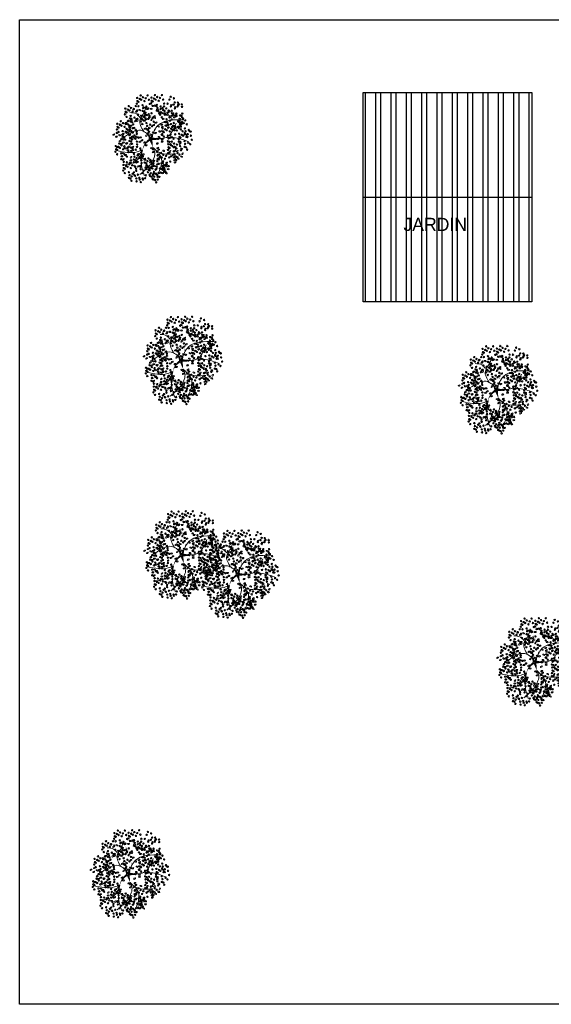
# Model space of a CAD drawing. Header units: millimetres. Extents: x 2239 to 2564, y 432 to 505.
# Tile 14 of 23: x 2406 to 2435, y 452 to 505. Entities that reach past the tile are written whole.
import ezdxf

# ---------------------------------------------------------------- set-up
doc = ezdxf.new("R2010")
doc.units = ezdxf.units.MM
doc.linetypes.add('ACAD_ISO04W100', pattern=[30, 24, -3, 0, -3])
doc.layers.add('01 - Vegetación', color=3, linetype='Continuous', lineweight=0)
doc.layers.add('Cotas', color=1, linetype='Continuous')
doc.layers.add('PAREDE', color=6, linetype='Continuous')

# ---------------------------------------------------------------- blocks, each defined once
blk = doc.blocks.new('17')
at = {"layer": '01 - Vegetación'}
for points in [[(4495.84, 1680.23, 1.33, 0.0221, 0.199177), (4489.97, 1684.48, 0.0221, 0.0221, 1.224983)], [(4496.02, 1680.23, 1.33, 0.0221, 0.286986), (4500.47, 1683.82, 0.0221, 0.0221, -1.494927)], [(4497.07, 1679.43, 0.133, 0.0221, 0.381476), (4512.91, 1682.47, 0.0221, 0.0221, -1.841687)], [(4496.02, 1679.76, 1.77, 0.0221, 0), (4491.39, 1678.53, 0.0221, 0.0221, 0)], [(4496.02, 1679.66, 1.77, 0.0221, 0), (4500.28, 1678.15, 0.0221, 0.0221, 0)], [(4496.4, 1679.85, 1.77, 0.0221, 0.074947), (4496.4, 1672.95, 0.0221, 0.0221, 0.762797)]]:
    blk.add_lwpolyline(points, format="xyseb", dxfattribs=at)
for points in [[(4490, 1684.47), (4488.83, 1687.51), (4489.5, 1699.09)], [(4487.73, 1684.98), (4483.44, 1688.25), (4481.42, 1694.81)], [(4497.83, 1680.19), (4501.11, 1685.48), (4497.33, 1694.81)], [(4508.5, 1685.98), (4510.45, 1688), (4511.21, 1691.78)], [(4490, 1684.47), (4482.94, 1685.23), (4475.36, 1683.47)], [(4491.39, 1678.53), (4489.02, 1677.58), (4485.46, 1677.92), (4475.87, 1685.99)], [(4500.47, 1683.82), (4506.92, 1685.99), (4511.46, 1683.47), (4515.25, 1682.46)], [(4488.74, 1675.4), (4484.7, 1673.64), (4475.11, 1676.16)], [(4491.39, 1678.53), (4489, 1675.9), (4487.73, 1665.57)], [(4496.57, 1678.43), (4497.07, 1670.86), (4505.15, 1665.32)], [(4497.07, 1679.43), (4503.89, 1675.65), (4507.17, 1660.78)], [(4497.07, 1670.11), (4496.82, 1665.57), (4494.55, 1658.01)]]:
    blk.add_spline(points, degree=3, dxfattribs=at)
blk = doc.blocks.new('16')
at = {"layer": '01 - Vegetación'}
h = blk.add_hatch(color=40, dxfattribs=at)
h.set_gradient(color1=(255, 191, 0), color2=(223, 255, 127), rotation=180, centered=1, tint=1, name='INVSPHERICAL')
edge = h.paths.add_edge_path()
edge.add_ellipse((4538.847, 1678.642), major_axis=(-0.0033, 0.0777), ratio=0.578492, start_angle=0, end_angle=360, ccw=False)
edge = h.paths.add_edge_path()
edge.add_ellipse((4538.961, 1678.487), major_axis=(-0.0349, 0.0695), ratio=0.578492, start_angle=0, end_angle=360, ccw=False)
edge = h.paths.add_edge_path()
edge.add_ellipse((4538.69, 1678.926), major_axis=(-0.0594, 0.0503), ratio=0.578492, start_angle=0, end_angle=360, ccw=False)
edge = h.paths.add_edge_path()
edge.add_ellipse((4538.676, 1678.266), major_axis=(-0.0033, 0.0777), ratio=0.578492, start_angle=0, end_angle=360, ccw=False)
edge = h.paths.add_edge_path()
edge.add_ellipse((4541.23, 1679.281), major_axis=(0.0274, 0.0728), ratio=0.578492, start_angle=0, end_angle=360, ccw=False)
edge = h.paths.add_edge_path()
edge.add_ellipse((4540.829, 1679.36), major_axis=(-0.0349, 0.0695), ratio=0.578492, start_angle=0, end_angle=360, ccw=False)
edge = h.paths.add_edge_path()
edge.add_ellipse((4541.174, 1679.607), major_axis=(-0.0349, 0.0695), ratio=0.578492, start_angle=0, end_angle=360, ccw=False)
edge = h.paths.add_edge_path()
edge.add_ellipse((4541.072, 1679.421), major_axis=(0.0274, 0.0728), ratio=0.578492, start_angle=0, end_angle=360, ccw=False)
edge = h.paths.add_edge_path()
edge.add_ellipse((4540.113, 1679.632), major_axis=(-0.0349, 0.0695), ratio=0.578492, start_angle=0, end_angle=360, ccw=False)
edge = h.paths.add_edge_path()
edge.add_ellipse((4540.279, 1679.843), major_axis=(-0.0349, 0.0695), ratio=0.578492, start_angle=0, end_angle=360, ccw=False)
edge = h.paths.add_edge_path()
edge.add_ellipse((4540.165, 1679.999), major_axis=(-0.0033, 0.0777), ratio=0.578492, start_angle=0, end_angle=360, ccw=False)
edge = h.paths.add_edge_path()
edge.add_ellipse((4540.499, 1679.956), major_axis=(-0.0033, 0.0777), ratio=0.578492, start_angle=0, end_angle=360, ccw=False)
edge = h.paths.add_edge_path()
edge.add_ellipse((4540.629, 1679.513), major_axis=(-0.0594, 0.0503), ratio=0.578492, start_angle=0, end_angle=360, ccw=False)
edge = h.paths.add_edge_path()
edge.add_ellipse((4540.551, 1680.278), major_axis=(0.0274, 0.0728), ratio=0.578492, start_angle=0, end_angle=360, ccw=False)
edge = h.paths.add_edge_path()
edge.add_ellipse((4539.201, 1679.744), major_axis=(-0.0033, 0.0777), ratio=0.578492, start_angle=0, end_angle=360, ccw=False)
edge = h.paths.add_edge_path()
edge.add_ellipse((4539.14, 1679.893), major_axis=(0.0274, 0.0728), ratio=0.578492, start_angle=0, end_angle=360, ccw=False)
edge = h.paths.add_edge_path()
edge.add_ellipse((4539.208, 1680.126), major_axis=(-0.0033, 0.0777), ratio=0.578492, start_angle=0, end_angle=360, ccw=False)
edge = h.paths.add_edge_path()
edge.add_ellipse((4538.979, 1680.681), major_axis=(-0.0594, 0.0503), ratio=0.578492, start_angle=0, end_angle=360, ccw=False)
edge = h.paths.add_edge_path()
edge.add_ellipse((4538.577, 1680.728), major_axis=(-0.0033, 0.0777), ratio=0.578492, start_angle=0, end_angle=360, ccw=False)
edge = h.paths.add_edge_path()
edge.add_ellipse((4538.926, 1680.033), major_axis=(0.0274, 0.0728), ratio=0.578492, start_angle=0, end_angle=360, ccw=False)
edge = h.paths.add_edge_path()
edge.add_ellipse((4538.95, 1679.842), major_axis=(0.0274, 0.0728), ratio=0.578492, start_angle=0, end_angle=360, ccw=False)
edge = h.paths.add_edge_path()
edge.add_ellipse((4538.621, 1680.191), major_axis=(-0.0349, 0.0695), ratio=0.578492, start_angle=0, end_angle=360, ccw=False)
edge = h.paths.add_edge_path()
edge.add_ellipse((4538.328, 1680.411), major_axis=(0.0274, 0.0728), ratio=0.578492, start_angle=0, end_angle=360, ccw=False)
edge = h.paths.add_edge_path()
edge.add_ellipse((4538.283, 1680.138), major_axis=(-0.0594, 0.0503), ratio=0.578492, start_angle=0, end_angle=360, ccw=False)
edge = h.paths.add_edge_path()
edge.add_ellipse((4538.32, 1679.993), major_axis=(-0.0594, 0.0503), ratio=0.578492, start_angle=0, end_angle=360, ccw=False)
edge = h.paths.add_edge_path()
edge.add_ellipse((4538.755, 1680.687), major_axis=(-0.0033, 0.0777), ratio=0.578492, start_angle=0, end_angle=360, ccw=False)
edge = h.paths.add_edge_path()
edge.add_ellipse((4538.834, 1681.261), major_axis=(-0.0349, 0.0695), ratio=0.578492, start_angle=0, end_angle=360, ccw=False)
edge = h.paths.add_edge_path()
edge.add_ellipse((4539.054, 1681.374), major_axis=(-0.0033, 0.0777), ratio=0.578492, start_angle=0, end_angle=360, ccw=False)
edge = h.paths.add_edge_path()
edge.add_ellipse((4539.147, 1681.076), major_axis=(-0.0594, 0.0503), ratio=0.578492, start_angle=0, end_angle=360, ccw=False)
edge = h.paths.add_edge_path()
edge.add_ellipse((4539.52, 1680.541), major_axis=(-0.0033, 0.0777), ratio=0.578492, start_angle=0, end_angle=360, ccw=False)
edge = h.paths.add_edge_path()
edge.add_ellipse((4539.459, 1680.689), major_axis=(0.0274, 0.0728), ratio=0.578492, start_angle=0, end_angle=360, ccw=False)
edge = h.paths.add_edge_path()
edge.add_ellipse((4539.527, 1680.923), major_axis=(-0.0033, 0.0777), ratio=0.578492, start_angle=0, end_angle=360, ccw=False)
edge = h.paths.add_edge_path()
edge.add_ellipse((4539.265, 1681.244), major_axis=(0.0274, 0.0728), ratio=0.578492, start_angle=0, end_angle=360, ccw=False)
edge = h.paths.add_edge_path()
edge.add_ellipse((4539.188, 1677.478), major_axis=(-0.0594, 0.0503), ratio=0.578492, start_angle=0, end_angle=360, ccw=False)
edge = h.paths.add_edge_path()
edge.add_ellipse((4539.473, 1678.19), major_axis=(0.0274, 0.0728), ratio=0.578492, start_angle=0, end_angle=360, ccw=False)
edge = h.paths.add_edge_path()
edge.add_ellipse((4540.696, 1678.325), major_axis=(0.0274, 0.0728), ratio=0.578492, start_angle=0, end_angle=360, ccw=False)
edge = h.paths.add_edge_path()
edge.add_ellipse((4540.33, 1678.305), major_axis=(-0.0033, 0.0777), ratio=0.578492, start_angle=0, end_angle=360, ccw=False)
edge = h.paths.add_edge_path()
edge.add_ellipse((4540.174, 1678.307), major_axis=(-0.0033, 0.0777), ratio=0.578492, start_angle=0, end_angle=360, ccw=False)
edge = h.paths.add_edge_path()
edge.add_ellipse((4540.488, 1677.717), major_axis=(-0.0594, 0.0503), ratio=0.578492, start_angle=0, end_angle=360, ccw=False)
edge = h.paths.add_edge_path()
edge.add_ellipse((4540.676, 1677.675), major_axis=(-0.0594, 0.0503), ratio=0.578492, start_angle=0, end_angle=360, ccw=False)
edge = h.paths.add_edge_path()
edge.add_ellipse((4539.469, 1677.341), major_axis=(-0.0033, 0.0777), ratio=0.578492, start_angle=0, end_angle=360, ccw=False)
edge = h.paths.add_edge_path()
edge.add_ellipse((4539.773, 1677.406), major_axis=(-0.0594, 0.0503), ratio=0.578492, start_angle=0, end_angle=360, ccw=False)
edge = h.paths.add_edge_path()
edge.add_ellipse((4539.631, 1677.23), major_axis=(-0.0349, 0.0695), ratio=0.578492, start_angle=0, end_angle=360, ccw=False)
edge = h.paths.add_edge_path()
edge.add_ellipse((4539.445, 1677.695), major_axis=(-0.0594, 0.0503), ratio=0.578492, start_angle=0, end_angle=360, ccw=False)
edge = h.paths.add_edge_path()
edge.add_ellipse((4542.676, 1679.136), major_axis=(-0.0033, 0.0777), ratio=0.578492, start_angle=0, end_angle=360, ccw=False)
edge = h.paths.add_edge_path()
edge.add_ellipse((4542.661, 1679.428), major_axis=(-0.0033, 0.0777), ratio=0.578492, start_angle=0, end_angle=360, ccw=False)
edge = h.paths.add_edge_path()
edge.add_ellipse((4542.742, 1679.554), major_axis=(-0.0033, 0.0777), ratio=0.578492, start_angle=0, end_angle=360, ccw=False)
edge = h.paths.add_edge_path()
edge.add_ellipse((4542.776, 1679.728), major_axis=(-0.0349, 0.0695), ratio=0.578492, start_angle=0, end_angle=360, ccw=False)
edge = h.paths.add_edge_path()
edge.add_ellipse((4542.477, 1679.745), major_axis=(0.0274, 0.0728), ratio=0.578492, start_angle=0, end_angle=360, ccw=False)
edge = h.paths.add_edge_path()
edge.add_ellipse((4542.578, 1680.02), major_axis=(0.0274, 0.0728), ratio=0.578492, start_angle=0, end_angle=360, ccw=False)
edge = h.paths.add_edge_path()
edge.add_ellipse((4542.466, 1680.268), major_axis=(-0.0349, 0.0695), ratio=0.578492, start_angle=0, end_angle=360, ccw=False)
edge = h.paths.add_edge_path()
edge.add_ellipse((4542.632, 1680.479), major_axis=(-0.0349, 0.0695), ratio=0.578492, start_angle=0, end_angle=360, ccw=False)
edge = h.paths.add_edge_path()
edge.add_ellipse((4542.359, 1679.577), major_axis=(-0.0594, 0.0503), ratio=0.578492, start_angle=0, end_angle=360, ccw=False)
edge = h.paths.add_edge_path()
edge.add_ellipse((4542.171, 1679.619), major_axis=(-0.0594, 0.0503), ratio=0.578492, start_angle=0, end_angle=360, ccw=False)
edge = h.paths.add_edge_path()
edge.add_ellipse((4542.246, 1679.328), major_axis=(-0.0594, 0.0503), ratio=0.578492, start_angle=0, end_angle=360, ccw=False)
edge = h.paths.add_edge_path()
edge.add_ellipse((4542.369, 1678.498), major_axis=(0.0274, 0.0728), ratio=0.578492, start_angle=0, end_angle=360, ccw=False)
edge = h.paths.add_edge_path()
edge.add_ellipse((4542.902, 1678.749), major_axis=(-0.0349, 0.0695), ratio=0.578492, start_angle=0, end_angle=360, ccw=False)
edge = h.paths.add_edge_path()
edge.add_ellipse((4542.925, 1678.897), major_axis=(-0.0349, 0.0695), ratio=0.578492, start_angle=0, end_angle=360, ccw=False)
edge = h.paths.add_edge_path()
edge.add_ellipse((4542.628, 1678.671), major_axis=(-0.0033, 0.0777), ratio=0.578492, start_angle=0, end_angle=360, ccw=False)
edge = h.paths.add_edge_path()
edge.add_ellipse((4542.11, 1678.896), major_axis=(-0.0349, 0.0695), ratio=0.578492, start_angle=0, end_angle=360, ccw=False)
edge = h.paths.add_edge_path()
edge.add_ellipse((4542.34, 1678.18), major_axis=(-0.0349, 0.0695), ratio=0.578492, start_angle=0, end_angle=360, ccw=False)
edge = h.paths.add_edge_path()
edge.add_ellipse((4538.137, 1679.191), major_axis=(-0.0349, 0.0695), ratio=0.578492, start_angle=0, end_angle=360, ccw=False)
edge = h.paths.add_edge_path()
edge.add_ellipse((4538.099, 1678.758), major_axis=(-0.0594, 0.0503), ratio=0.578492, start_angle=0, end_angle=360, ccw=False)
edge = h.paths.add_edge_path()
edge.add_ellipse((4537.796, 1678.552), major_axis=(0.0274, 0.0728), ratio=0.578492, start_angle=0, end_angle=360, ccw=False)
edge = h.paths.add_edge_path()
edge.add_ellipse((4537.776, 1678.277), major_axis=(-0.0033, 0.0777), ratio=0.578492, start_angle=0, end_angle=360, ccw=False)
edge = h.paths.add_edge_path()
edge.add_ellipse((4539.181, 1678.6), major_axis=(-0.0033, 0.0777), ratio=0.578492, start_angle=0, end_angle=360, ccw=False)
edge = h.paths.add_edge_path()
edge.add_ellipse((4538.502, 1678.968), major_axis=(-0.0594, 0.0503), ratio=0.578492, start_angle=0, end_angle=360, ccw=False)
edge = h.paths.add_edge_path()
edge.add_ellipse((4538.615, 1679.216), major_axis=(-0.0594, 0.0503), ratio=0.578492, start_angle=0, end_angle=360, ccw=False)
edge = h.paths.add_edge_path()
edge.add_ellipse((4538.188, 1679.557), major_axis=(-0.0033, 0.0777), ratio=0.578492, start_angle=0, end_angle=360, ccw=False)
edge = h.paths.add_edge_path()
edge.add_ellipse((4538.203, 1679.265), major_axis=(-0.0033, 0.0777), ratio=0.578492, start_angle=0, end_angle=360, ccw=False)
edge = h.paths.add_edge_path()
edge.add_ellipse((4538.285, 1679.391), major_axis=(-0.0033, 0.0777), ratio=0.578492, start_angle=0, end_angle=360, ccw=False)
edge = h.paths.add_edge_path()
edge.add_ellipse((4538.856, 1679.647), major_axis=(-0.0349, 0.0695), ratio=0.578492, start_angle=0, end_angle=360, ccw=False)
edge = h.paths.add_edge_path()
edge.add_ellipse((4538.272, 1678.751), major_axis=(0.0274, 0.0728), ratio=0.578492, start_angle=0, end_angle=360, ccw=False)
edge = h.paths.add_edge_path()
edge.add_ellipse((4540.863, 1678.985), major_axis=(0.0274, 0.0728), ratio=0.578492, start_angle=0, end_angle=360, ccw=False)
edge = h.paths.add_edge_path()
edge.add_ellipse((4540.823, 1678.811), major_axis=(-0.0349, 0.0695), ratio=0.578492, start_angle=0, end_angle=360, ccw=False)
edge = h.paths.add_edge_path()
edge.add_ellipse((4541.446, 1678.949), major_axis=(-0.0349, 0.0695), ratio=0.578492, start_angle=0, end_angle=360, ccw=False)
edge = h.paths.add_edge_path()
edge.add_ellipse((4540.434, 1680.393), major_axis=(-0.0033, 0.0777), ratio=0.578492, start_angle=0, end_angle=360, ccw=False)
edge = h.paths.add_edge_path()
edge.add_ellipse((4540.419, 1680.685), major_axis=(-0.0033, 0.0777), ratio=0.578492, start_angle=0, end_angle=360, ccw=False)
edge = h.paths.add_edge_path()
edge.add_ellipse((4539.773, 1680.547), major_axis=(-0.0349, 0.0695), ratio=0.578492, start_angle=0, end_angle=360, ccw=False)
edge = h.paths.add_edge_path()
edge.add_ellipse((4539.782, 1680.87), major_axis=(-0.0349, 0.0695), ratio=0.578492, start_angle=0, end_angle=360, ccw=False)
edge = h.paths.add_edge_path()
edge.add_ellipse((4539.668, 1681.126), major_axis=(0.0274, 0.0728), ratio=0.578492, start_angle=0, end_angle=360, ccw=False)
edge = h.paths.add_edge_path()
edge.add_ellipse((4540.336, 1681.276), major_axis=(0.0274, 0.0728), ratio=0.578492, start_angle=0, end_angle=360, ccw=False)
edge = h.paths.add_edge_path()
edge.add_ellipse((4540.381, 1681.413), major_axis=(-0.0349, 0.0695), ratio=0.578492, start_angle=0, end_angle=360, ccw=False)
edge = h.paths.add_edge_path()
edge.add_ellipse((4540.225, 1681.525), major_axis=(-0.0349, 0.0695), ratio=0.578492, start_angle=0, end_angle=360, ccw=False)
edge = h.paths.add_edge_path()
edge.add_ellipse((4540.009, 1681.424), major_axis=(-0.0033, 0.0777), ratio=0.578492, start_angle=0, end_angle=360, ccw=False)
edge = h.paths.add_edge_path()
edge.add_ellipse((4540.106, 1681.258), major_axis=(-0.0033, 0.0777), ratio=0.578492, start_angle=0, end_angle=360, ccw=False)
edge = h.paths.add_edge_path()
edge.add_ellipse((4540.036, 1680.989), major_axis=(-0.0594, 0.0503), ratio=0.578492, start_angle=0, end_angle=360, ccw=False)
edge = h.paths.add_edge_path()
edge.add_ellipse((4539.967, 1680.73), major_axis=(-0.0594, 0.0503), ratio=0.578492, start_angle=0, end_angle=360, ccw=False)
edge = h.paths.add_edge_path()
edge.add_ellipse((4541.92, 1680.217), major_axis=(-0.0033, 0.0777), ratio=0.578492, start_angle=0, end_angle=360, ccw=False)
edge = h.paths.add_edge_path()
edge.add_ellipse((4541.222, 1680.466), major_axis=(-0.0349, 0.0695), ratio=0.578492, start_angle=0, end_angle=360, ccw=False)
edge = h.paths.add_edge_path()
edge.add_ellipse((4541.387, 1680.676), major_axis=(-0.0349, 0.0695), ratio=0.578492, start_angle=0, end_angle=360, ccw=False)
edge = h.paths.add_edge_path()
edge.add_ellipse((4541.251, 1680.784), major_axis=(0.0274, 0.0728), ratio=0.578492, start_angle=0, end_angle=360, ccw=False)
edge = h.paths.add_edge_path()
edge.add_ellipse((4541.818, 1680.659), major_axis=(0.0274, 0.0728), ratio=0.578492, start_angle=0, end_angle=360, ccw=False)
edge = h.paths.add_edge_path()
edge.add_ellipse((4541.942, 1680.743), major_axis=(0.0274, 0.0728), ratio=0.578492, start_angle=0, end_angle=360, ccw=False)
edge = h.paths.add_edge_path()
edge.add_ellipse((4541.762, 1680.886), major_axis=(-0.0349, 0.0695), ratio=0.578492, start_angle=0, end_angle=360, ccw=False)
edge = h.paths.add_edge_path()
edge.add_ellipse((4541.592, 1681.082), major_axis=(-0.0033, 0.0777), ratio=0.578492, start_angle=0, end_angle=360, ccw=False)
edge = h.paths.add_edge_path()
edge.add_ellipse((4541.511, 1680.956), major_axis=(-0.0033, 0.0777), ratio=0.578492, start_angle=0, end_angle=360, ccw=False)
edge = h.paths.add_edge_path()
edge.add_ellipse((4541.775, 1680.201), major_axis=(-0.0594, 0.0503), ratio=0.578492, start_angle=0, end_angle=360, ccw=False)
edge = h.paths.add_edge_path()
edge.add_ellipse((4541.737, 1680.346), major_axis=(-0.0594, 0.0503), ratio=0.578492, start_angle=0, end_angle=360, ccw=False)
edge = h.paths.add_edge_path()
edge.add_ellipse((4541.843, 1679.118), major_axis=(-0.0594, 0.0503), ratio=0.578492, start_angle=0, end_angle=360, ccw=False)
edge = h.paths.add_edge_path()
edge.add_ellipse((4541.881, 1679.551), major_axis=(-0.0349, 0.0695), ratio=0.578492, start_angle=0, end_angle=360, ccw=False)
edge = h.paths.add_edge_path()
edge.add_ellipse((4542.015, 1679.29), major_axis=(-0.0349, 0.0695), ratio=0.578492, start_angle=0, end_angle=360, ccw=False)
edge = h.paths.add_edge_path()
edge.add_ellipse((4541.91, 1679.869), major_axis=(0.0274, 0.0728), ratio=0.578492, start_angle=0, end_angle=360, ccw=False)
edge = h.paths.add_edge_path()
edge.add_ellipse((4541.769, 1679.666), major_axis=(-0.0033, 0.0777), ratio=0.578492, start_angle=0, end_angle=360, ccw=False)
edge = h.paths.add_edge_path()
edge.add_ellipse((4539.676, 1679.115), major_axis=(-0.0033, 0.0777), ratio=0.578492, start_angle=0, end_angle=360, ccw=False)
edge = h.paths.add_edge_path()
edge.add_ellipse((4539.594, 1678.989), major_axis=(-0.0033, 0.0777), ratio=0.578492, start_angle=0, end_angle=360, ccw=False)
edge = h.paths.add_edge_path()
edge.add_ellipse((4539.898, 1679.531), major_axis=(-0.0033, 0.0777), ratio=0.578492, start_angle=0, end_angle=360, ccw=False)
edge = h.paths.add_edge_path()
edge.add_ellipse((4539.697, 1678.641), major_axis=(-0.0349, 0.0695), ratio=0.578492, start_angle=0, end_angle=360, ccw=False)
edge = h.paths.add_edge_path()
edge.add_ellipse((4539.398, 1678.691), major_axis=(-0.0349, 0.0695), ratio=0.578492, start_angle=0, end_angle=360, ccw=False)
edge = h.paths.add_edge_path()
edge.add_ellipse((4539.555, 1678.579), major_axis=(-0.0349, 0.0695), ratio=0.578492, start_angle=0, end_angle=360, ccw=False)
edge = h.paths.add_edge_path()
edge.add_ellipse((4540.714, 1679.167), major_axis=(0.0274, 0.0728), ratio=0.578492, start_angle=0, end_angle=360, ccw=False)
edge = h.paths.add_edge_path()
edge.add_ellipse((4540.549, 1681.79), major_axis=(-0.0349, 0.0695), ratio=0.578492, start_angle=0, end_angle=360, ccw=False)
edge = h.paths.add_edge_path()
edge.add_ellipse((4540.715, 1682.001), major_axis=(-0.0349, 0.0695), ratio=0.578492, start_angle=0, end_angle=360, ccw=False)
edge = h.paths.add_edge_path()
edge.add_ellipse((4540.848, 1681.741), major_axis=(-0.0349, 0.0695), ratio=0.578492, start_angle=0, end_angle=360, ccw=False)
edge = h.paths.add_edge_path()
edge.add_ellipse((4540.661, 1681.542), major_axis=(0.0274, 0.0728), ratio=0.578492, start_angle=0, end_angle=360, ccw=False)
edge = h.paths.add_edge_path()
edge.add_ellipse((4540.684, 1681.351), major_axis=(0.0274, 0.0728), ratio=0.578492, start_angle=0, end_angle=360, ccw=False)
edge = h.paths.add_edge_path()
edge.add_ellipse((4540.56, 1681.267), major_axis=(0.0274, 0.0728), ratio=0.578492, start_angle=0, end_angle=360, ccw=False)
edge = h.paths.add_edge_path()
edge.add_ellipse((4540.528, 1678.539), major_axis=(0.0274, 0.0728), ratio=0.578492, start_angle=0, end_angle=360, ccw=False)
edge = h.paths.add_edge_path()
edge.add_ellipse((4540.38, 1678.647), major_axis=(0.0274, 0.0728), ratio=0.578492, start_angle=0, end_angle=360, ccw=False)
edge = h.paths.add_edge_path()
edge.add_ellipse((4540.034, 1678.678), major_axis=(-0.0349, 0.0695), ratio=0.578492, start_angle=0, end_angle=360, ccw=False)
edge = h.paths.add_edge_path()
edge.add_ellipse((4540.944, 1678.493), major_axis=(0.0274, 0.0728), ratio=0.578492, start_angle=0, end_angle=360, ccw=False)
edge = h.paths.add_edge_path()
edge.add_ellipse((4541.625, 1678.77), major_axis=(-0.0349, 0.0695), ratio=0.578492, start_angle=0, end_angle=360, ccw=False)
edge = h.paths.add_edge_path()
edge.add_ellipse((4541.994, 1678.887), major_axis=(0.0274, 0.0728), ratio=0.578492, start_angle=0, end_angle=360, ccw=False)
edge = h.paths.add_edge_path()
edge.add_ellipse((4541.336, 1678.598), major_axis=(0.0274, 0.0728), ratio=0.578492, start_angle=0, end_angle=360, ccw=False)
edge = h.paths.add_edge_path()
edge.add_ellipse((4539.381, 1678.993), major_axis=(-0.0349, 0.0695), ratio=0.578492, start_angle=0, end_angle=360, ccw=False)
edge = h.paths.add_edge_path()
edge.add_ellipse((4540.938, 1681.079), major_axis=(-0.0033, 0.0777), ratio=0.578492, start_angle=0, end_angle=360, ccw=False)
edge = h.paths.add_edge_path()
edge.add_ellipse((4540.699, 1680.759), major_axis=(-0.0594, 0.0503), ratio=0.578492, start_angle=0, end_angle=360, ccw=False)
edge = h.paths.add_edge_path()
edge.add_ellipse((4540.908, 1680.857), major_axis=(-0.0349, 0.0695), ratio=0.578492, start_angle=0, end_angle=360, ccw=False)
edge = h.paths.add_edge_path()
edge.add_ellipse((4540.863, 1680.561), major_axis=(-0.0349, 0.0695), ratio=0.578492, start_angle=0, end_angle=360, ccw=False)
edge = h.paths.add_edge_path()
edge.add_ellipse((4540.564, 1680.61), major_axis=(-0.0349, 0.0695), ratio=0.578492, start_angle=0, end_angle=360, ccw=False)
edge = h.paths.add_edge_path()
edge.add_ellipse((4539.771, 1681.729), major_axis=(-0.0349, 0.0695), ratio=0.578492, start_angle=0, end_angle=360, ccw=False)
edge = h.paths.add_edge_path()
edge.add_ellipse((4540.968, 1678.302), major_axis=(0.0274, 0.0728), ratio=0.578492, start_angle=0, end_angle=360, ccw=False)
edge = h.paths.add_edge_path()
edge.add_ellipse((4541.908, 1678.227), major_axis=(-0.0033, 0.0777), ratio=0.578492, start_angle=0, end_angle=360, ccw=False)
edge = h.paths.add_edge_path()
edge.add_ellipse((4541.283, 1678.297), major_axis=(-0.0349, 0.0695), ratio=0.578492, start_angle=0, end_angle=360, ccw=False)
edge = h.paths.add_edge_path()
edge.add_ellipse((4541.463, 1678.333), major_axis=(-0.0349, 0.0695), ratio=0.578492, start_angle=0, end_angle=360, ccw=False)
edge = h.paths.add_edge_path()
edge.add_ellipse((4538.021, 1678.159), major_axis=(0.0274, 0.0728), ratio=0.578492, start_angle=0, end_angle=360, ccw=False)
edge = h.paths.add_edge_path()
edge.add_ellipse((4537.772, 1677.992), major_axis=(0.0274, 0.0728), ratio=0.578492, start_angle=0, end_angle=360, ccw=False)
edge = h.paths.add_edge_path()
edge.add_ellipse((4538.082, 1677.841), major_axis=(-0.0033, 0.0777), ratio=0.578492, start_angle=0, end_angle=360, ccw=False)
edge = h.paths.add_edge_path()
edge.add_ellipse((4538.572, 1677.966), major_axis=(-0.0349, 0.0695), ratio=0.578492, start_angle=0, end_angle=360, ccw=False)
edge = h.paths.add_edge_path()
edge.add_ellipse((4538.311, 1677.99), major_axis=(0.0274, 0.0728), ratio=0.578492, start_angle=0, end_angle=360, ccw=False)
edge = h.paths.add_edge_path()
edge.add_ellipse((4538.394, 1678.174), major_axis=(0.0274, 0.0728), ratio=0.578492, start_angle=0, end_angle=360, ccw=False)
edge = h.paths.add_edge_path()
edge.add_ellipse((4538.776, 1677.355), major_axis=(-0.0349, 0.0695), ratio=0.578492, start_angle=0, end_angle=360, ccw=False)
edge = h.paths.add_edge_path()
edge.add_ellipse((4538.597, 1677.319), major_axis=(-0.0349, 0.0695), ratio=0.578492, start_angle=0, end_angle=360, ccw=False)
edge = h.paths.add_edge_path()
edge.add_ellipse((4539.063, 1677.621), major_axis=(-0.0349, 0.0695), ratio=0.578492, start_angle=0, end_angle=360, ccw=False)
edge = h.paths.add_edge_path()
edge.add_ellipse((4539.033, 1676.828), major_axis=(0.0274, 0.0728), ratio=0.578492, start_angle=0, end_angle=360, ccw=False)
edge = h.paths.add_edge_path()
edge.add_ellipse((4539.009, 1677.162), major_axis=(0.0274, 0.0728), ratio=0.578492, start_angle=0, end_angle=360, ccw=False)
edge = h.paths.add_edge_path()
edge.add_ellipse((4538.885, 1677.078), major_axis=(0.0274, 0.0728), ratio=0.578492, start_angle=0, end_angle=360, ccw=False)
edge = h.paths.add_edge_path()
edge.add_ellipse((4539.054, 1677.298), major_axis=(-0.0349, 0.0695), ratio=0.578492, start_angle=0, end_angle=360, ccw=False)
edge = h.paths.add_edge_path()
edge.add_ellipse((4542.221, 1677.913), major_axis=(-0.0033, 0.0777), ratio=0.578492, start_angle=0, end_angle=360, ccw=False)
edge = h.paths.add_edge_path()
edge.add_ellipse((4542.451, 1677.771), major_axis=(-0.0349, 0.0695), ratio=0.578492, start_angle=0, end_angle=360, ccw=False)
edge = h.paths.add_edge_path()
edge.add_ellipse((4541.18, 1677.355), major_axis=(-0.0349, 0.0695), ratio=0.578492, start_angle=0, end_angle=360, ccw=False)
edge = h.paths.add_edge_path()
edge.add_ellipse((4541.671, 1678.102), major_axis=(-0.0033, 0.0777), ratio=0.578492, start_angle=0, end_angle=360, ccw=False)
edge = h.paths.add_edge_path()
edge.add_ellipse((4541.411, 1678.017), major_axis=(-0.0033, 0.0777), ratio=0.578492, start_angle=0, end_angle=360, ccw=False)
edge = h.paths.add_edge_path()
edge.add_ellipse((4542.075, 1677.637), major_axis=(-0.0594, 0.0503), ratio=0.578492, start_angle=0, end_angle=360, ccw=False)
edge = h.paths.add_edge_path()
edge.add_ellipse((4541.252, 1677.826), major_axis=(-0.0349, 0.0695), ratio=0.578492, start_angle=0, end_angle=360, ccw=False)
edge = h.paths.add_edge_path()
edge.add_ellipse((4541.596, 1676.853), major_axis=(-0.0033, 0.0777), ratio=0.578492, start_angle=0, end_angle=360, ccw=False)
edge = h.paths.add_edge_path()
edge.add_ellipse((4541.655, 1677.018), major_axis=(-0.0033, 0.0777), ratio=0.578492, start_angle=0, end_angle=360, ccw=False)
edge = h.paths.add_edge_path()
edge.add_ellipse((4542.033, 1677.371), major_axis=(-0.0349, 0.0695), ratio=0.578492, start_angle=0, end_angle=360, ccw=False)
edge = h.paths.add_edge_path()
edge.add_ellipse((4542.19, 1677.259), major_axis=(-0.0349, 0.0695), ratio=0.578492, start_angle=0, end_angle=360, ccw=False)
edge = h.paths.add_edge_path()
edge.add_ellipse((4542.168, 1676.931), major_axis=(0.0274, 0.0728), ratio=0.578492, start_angle=0, end_angle=360, ccw=False)
edge = h.paths.add_edge_path()
edge.add_ellipse((4542.176, 1677.433), major_axis=(-0.0349, 0.0695), ratio=0.578492, start_angle=0, end_angle=360, ccw=False)
edge = h.paths.add_edge_path()
edge.add_ellipse((4541.313, 1677.094), major_axis=(-0.0349, 0.0695), ratio=0.578492, start_angle=0, end_angle=360, ccw=False)
edge = h.paths.add_edge_path()
edge.add_ellipse((4541.359, 1677.391), major_axis=(-0.0349, 0.0695), ratio=0.578492, start_angle=0, end_angle=360, ccw=False)
edge = h.paths.add_edge_path()
edge.add_ellipse((4540.019, 1676.943), major_axis=(-0.0349, 0.0695), ratio=0.578492, start_angle=0, end_angle=360, ccw=False)
edge = h.paths.add_edge_path()
edge.add_ellipse((4539.641, 1676.826), major_axis=(0.0274, 0.0728), ratio=0.578492, start_angle=0, end_angle=360, ccw=False)
edge = h.paths.add_edge_path()
edge.add_ellipse((4539.262, 1676.754), major_axis=(-0.0594, 0.0503), ratio=0.578492, start_angle=0, end_angle=360, ccw=False)
edge = h.paths.add_edge_path()
edge.add_ellipse((4539.45, 1677.146), major_axis=(-0.0594, 0.0503), ratio=0.578492, start_angle=0, end_angle=360, ccw=False)
at = {"layer": '01 - Vegetación', "extrusion": (0, 0, -1)}
for centre, major_axis in [((4539.771, 1681.729), (-0.0349, 0.0695)), ((4540.225, 1681.525), (-0.0349, 0.0695)), ((4540.549, 1681.79), (-0.0349, 0.0695)), ((4540.715, 1682.001), (-0.0349, 0.0695)), ((4540.848, 1681.741), (-0.0349, 0.0695)), ((4538.834, 1681.261), (-0.0349, 0.0695)), ((4539.054, 1681.374), (-0.0033, 0.0777)), ((4539.527, 1680.923), (-0.0033, 0.0777)), ((4539.782, 1680.87), (-0.0349, 0.0695)), ((4540.009, 1681.424), (-0.0033, 0.0777)), ((4540.106, 1681.258), (-0.0033, 0.0777)), ((4540.381, 1681.413), (-0.0349, 0.0695)), ((4540.908, 1680.857), (-0.0349, 0.0695)), ((4540.938, 1681.079), (-0.0033, 0.0777)), ((4541.511, 1680.956), (-0.0033, 0.0777)), ((4541.592, 1681.082), (-0.0033, 0.0777)), ((4541.762, 1680.886), (-0.0349, 0.0695)), ((4538.577, 1680.728), (-0.0033, 0.0777)), ((4538.621, 1680.191), (-0.0349, 0.0695)), ((4538.755, 1680.687), (-0.0033, 0.0777)), ((4539.208, 1680.126), (-0.0033, 0.0777)), ((4539.52, 1680.541), (-0.0033, 0.0777)), ((4539.773, 1680.547), (-0.0349, 0.0695)), ((4540.165, 1679.999), (-0.0033, 0.0777)), ((4540.419, 1680.685), (-0.0033, 0.0777)), ((4540.434, 1680.393), (-0.0033, 0.0777)), ((4540.564, 1680.61), (-0.0349, 0.0695)), ((4540.863, 1680.561), (-0.0349, 0.0695)), ((4541.222, 1680.466), (-0.0349, 0.0695)), ((4541.387, 1680.676), (-0.0349, 0.0695)), ((4541.92, 1680.217), (-0.0033, 0.0777)), ((4542.466, 1680.268), (-0.0349, 0.0695)), ((4542.632, 1680.479), (-0.0349, 0.0695)), ((4538.188, 1679.557), (-0.0033, 0.0777)), ((4538.203, 1679.265), (-0.0033, 0.0777)), ((4538.285, 1679.391), (-0.0033, 0.0777)), ((4538.856, 1679.647), (-0.0349, 0.0695)), ((4539.201, 1679.744), (-0.0033, 0.0777)), ((4539.898, 1679.531), (-0.0033, 0.0777)), ((4540.113, 1679.632), (-0.0349, 0.0695)), ((4540.279, 1679.843), (-0.0349, 0.0695)), ((4540.499, 1679.956), (-0.0033, 0.0777)), ((4540.829, 1679.36), (-0.0349, 0.0695)), ((4541.174, 1679.607), (-0.0349, 0.0695)), ((4541.769, 1679.666), (-0.0033, 0.0777)), ((4541.881, 1679.551), (-0.0349, 0.0695)), ((4542.015, 1679.29), (-0.0349, 0.0695)), ((4542.661, 1679.428), (-0.0033, 0.0777)), ((4542.742, 1679.554), (-0.0033, 0.0777)), ((4542.776, 1679.728), (-0.0349, 0.0695)), ((4538.137, 1679.191), (-0.0349, 0.0695)), ((4538.847, 1678.642), (-0.0033, 0.0777)), ((4539.181, 1678.6), (-0.0033, 0.0777)), ((4539.381, 1678.993), (-0.0349, 0.0695)), ((4539.398, 1678.691), (-0.0349, 0.0695)), ((4539.555, 1678.579), (-0.0349, 0.0695)), ((4539.594, 1678.989), (-0.0033, 0.0777)), ((4539.676, 1679.115), (-0.0033, 0.0777)), ((4539.697, 1678.641), (-0.0349, 0.0695)), ((4540.034, 1678.678), (-0.0349, 0.0695)), ((4540.823, 1678.811), (-0.0349, 0.0695)), ((4541.446, 1678.949), (-0.0349, 0.0695)), ((4541.625, 1678.77), (-0.0349, 0.0695)), ((4542.11, 1678.896), (-0.0349, 0.0695)), ((4542.628, 1678.671), (-0.0033, 0.0777)), ((4542.676, 1679.136), (-0.0033, 0.0777)), ((4542.902, 1678.749), (-0.0349, 0.0695)), ((4542.925, 1678.897), (-0.0349, 0.0695)), ((4537.776, 1678.277), (-0.0033, 0.0777)), ((4538.082, 1677.841), (-0.0033, 0.0777)), ((4538.572, 1677.966), (-0.0349, 0.0695)), ((4538.676, 1678.266), (-0.0033, 0.0777)), ((4538.961, 1678.487), (-0.0349, 0.0695)), ((4540.174, 1678.307), (-0.0033, 0.0777)), ((4540.33, 1678.305), (-0.0033, 0.0777)), ((4541.252, 1677.826), (-0.0349, 0.0695)), ((4541.283, 1678.297), (-0.0349, 0.0695)), ((4541.411, 1678.017), (-0.0033, 0.0777)), ((4541.463, 1678.333), (-0.0349, 0.0695)), ((4541.671, 1678.102), (-0.0033, 0.0777)), ((4541.908, 1678.227), (-0.0033, 0.0777)), ((4542.221, 1677.913), (-0.0033, 0.0777)), ((4542.34, 1678.18), (-0.0349, 0.0695)), ((4542.451, 1677.771), (-0.0349, 0.0695)), ((4538.597, 1677.319), (-0.0349, 0.0695)), ((4538.776, 1677.355), (-0.0349, 0.0695)), ((4539.054, 1677.298), (-0.0349, 0.0695)), ((4539.063, 1677.621), (-0.0349, 0.0695)), ((4539.469, 1677.341), (-0.0033, 0.0777)), ((4539.631, 1677.23), (-0.0349, 0.0695)), ((4541.18, 1677.355), (-0.0349, 0.0695)), ((4541.313, 1677.094), (-0.0349, 0.0695)), ((4541.359, 1677.391), (-0.0349, 0.0695)), ((4541.655, 1677.018), (-0.0033, 0.0777)), ((4542.033, 1677.371), (-0.0349, 0.0695)), ((4542.176, 1677.433), (-0.0349, 0.0695)), ((4542.19, 1677.259), (-0.0349, 0.0695)), ((4540.019, 1676.943), (-0.0349, 0.0695)), ((4541.596, 1676.853), (-0.0033, 0.0777))]:
    blk.add_ellipse(centre, major_axis=major_axis, ratio=0.578492, start_param=3.141593, end_param=9.424778, dxfattribs=at)
for centre, major_axis in [((4540.661, 1681.542), (0.0274, 0.0728)), ((4539.147, 1681.076), (-0.0594, 0.0503)), ((4539.265, 1681.244), (0.0274, 0.0728)), ((4539.668, 1681.126), (0.0274, 0.0728)), ((4540.036, 1680.989), (-0.0594, 0.0503)), ((4540.336, 1681.276), (0.0274, 0.0728)), ((4540.56, 1681.267), (0.0274, 0.0728)), ((4540.699, 1680.759), (-0.0594, 0.0503)), ((4540.684, 1681.351), (0.0274, 0.0728)), ((4541.251, 1680.784), (0.0274, 0.0728)), ((4541.942, 1680.743), (0.0274, 0.0728)), ((4538.283, 1680.138), (-0.0594, 0.0503)), ((4538.328, 1680.411), (0.0274, 0.0728)), ((4538.926, 1680.033), (0.0274, 0.0728)), ((4538.979, 1680.681), (-0.0594, 0.0503)), ((4539.459, 1680.689), (0.0274, 0.0728)), ((4539.967, 1680.73), (-0.0594, 0.0503)), ((4540.551, 1680.278), (0.0274, 0.0728)), ((4541.737, 1680.346), (-0.0594, 0.0503)), ((4541.775, 1680.201), (-0.0594, 0.0503)), ((4541.818, 1680.659), (0.0274, 0.0728)), ((4542.578, 1680.02), (0.0274, 0.0728)), ((4538.32, 1679.993), (-0.0594, 0.0503)), ((4538.95, 1679.842), (0.0274, 0.0728)), ((4539.14, 1679.893), (0.0274, 0.0728)), ((4540.629, 1679.513), (-0.0594, 0.0503)), ((4541.072, 1679.421), (0.0274, 0.0728)), ((4541.23, 1679.281), (0.0274, 0.0728)), ((4541.91, 1679.869), (0.0274, 0.0728)), ((4542.171, 1679.619), (-0.0594, 0.0503)), ((4542.246, 1679.328), (-0.0594, 0.0503)), ((4542.359, 1679.577), (-0.0594, 0.0503)), ((4542.477, 1679.745), (0.0274, 0.0728)), ((4537.796, 1678.552), (0.0274, 0.0728)), ((4538.099, 1678.758), (-0.0594, 0.0503)), ((4538.272, 1678.751), (0.0274, 0.0728)), ((4538.502, 1678.968), (-0.0594, 0.0503)), ((4538.615, 1679.216), (-0.0594, 0.0503)), ((4538.69, 1678.926), (-0.0594, 0.0503)), ((4540.38, 1678.647), (0.0274, 0.0728)), ((4540.528, 1678.539), (0.0274, 0.0728)), ((4540.714, 1679.167), (0.0274, 0.0728)), ((4540.863, 1678.985), (0.0274, 0.0728)), ((4540.944, 1678.493), (0.0274, 0.0728)), ((4541.336, 1678.598), (0.0274, 0.0728)), ((4541.843, 1679.118), (-0.0594, 0.0503)), ((4541.994, 1678.887), (0.0274, 0.0728)), ((4542.369, 1678.498), (0.0274, 0.0728)), ((4537.772, 1677.992), (0.0274, 0.0728)), ((4538.021, 1678.159), (0.0274, 0.0728)), ((4538.311, 1677.99), (0.0274, 0.0728)), ((4538.394, 1678.174), (0.0274, 0.0728)), ((4539.473, 1678.19), (0.0274, 0.0728)), ((4540.696, 1678.325), (0.0274, 0.0728)), ((4540.968, 1678.302), (0.0274, 0.0728)), ((4538.885, 1677.078), (0.0274, 0.0728)), ((4539.009, 1677.162), (0.0274, 0.0728)), ((4539.188, 1677.478), (-0.0594, 0.0503)), ((4539.445, 1677.695), (-0.0594, 0.0503)), ((4539.45, 1677.146), (-0.0594, 0.0503)), ((4539.773, 1677.406), (-0.0594, 0.0503)), ((4540.488, 1677.717), (-0.0594, 0.0503)), ((4540.676, 1677.675), (-0.0594, 0.0503)), ((4542.075, 1677.637), (-0.0594, 0.0503)), ((4539.033, 1676.828), (0.0274, 0.0728)), ((4539.262, 1676.754), (-0.0594, 0.0503)), ((4539.641, 1676.826), (0.0274, 0.0728)), ((4542.168, 1676.931), (0.0274, 0.0728))]:
    blk.add_ellipse(centre, major_axis=major_axis, ratio=0.578492, dxfattribs=at)
blk = doc.blocks.new('18')
at = {"color": 60}
for centre in [(4487.42, 1699.03), (4488.87, 1699.94), (4489.95, 1699.03), (4490.32, 1699.58), (4491.59, 1698.31), (4492.13, 1699.76), (4493.58, 1697.76), (4500.15, 1698.17), (4501.6, 1699.08), (4502.68, 1698.17), (4503.05, 1698.72), (4504.86, 1698.9), (4473.94, 1692.28), (4476.66, 1694.63), (4477.21, 1692.28), (4478.11, 1695.54), (4479.2, 1694.63), (4479.56, 1695.18), (4480.29, 1693), (4480.83, 1693.91), (4481.37, 1695.36), (4481.74, 1692.1), (4482.82, 1693.36), (4483.07, 1695.23), (4484.34, 1695.77), (4484.7, 1696.68), (4486.15, 1693.42), (4486.33, 1696.32), (4487.06, 1694.51), (4487.96, 1696.68), (4488.69, 1692.51), (4490.32, 1695.59), (4491.04, 1697.4), (4491.04, 1693.06), (4491.95, 1694.87), (4492.49, 1696.5), (4493.58, 1693.78), (4495.8, 1694.37), (4497.07, 1694.91), (4497.43, 1695.82), (4498.88, 1692.56), (4499.06, 1695.46), (4499.79, 1693.65), (4500.69, 1695.82), (4501.39, 1692.69), (4501.93, 1693.6), (4503.05, 1694.73), (4503.77, 1696.54), (4503.77, 1692.2), (4504.32, 1697.45), (4504.68, 1694.01), (4505.22, 1695.64), (4506.31, 1696.91), (4506.31, 1692.92), (4471.96, 1687.88), (4472.31, 1690.83), (4473.58, 1691.37), (4473.62, 1688.01), (4474.77, 1690.7), (4475.16, 1688.77), (4475.39, 1689.02), (4475.57, 1691.92), (4475.8, 1687.11), (4476.3, 1690.11), (4477.08, 1689.41), (4477.93, 1688.11), (4479.13, 1688.13), (4479.56, 1691.19), (4480.29, 1688.66), (4481.19, 1690.47), (4482.79, 1688), (4482.82, 1689.38), (4484.06, 1688.54), (4484.42, 1689.44), (4485.25, 1687.86), (4486.05, 1689.08), (4486.77, 1687.27), (4487.55, 1686.58), (4487.68, 1689.44), (4490.04, 1688.36), (4490.76, 1690.17), (4491.3, 1691.07), (4491.67, 1687.63), (4493.06, 1687.57), (4493.41, 1690.52), (4494.68, 1691.06), (4494.72, 1687.69), (4495.05, 1691.97), (4495.88, 1690.38), (4496.26, 1688.46), (4496.5, 1688.71), (4496.68, 1691.6), (4496.9, 1686.8), (4497.4, 1689.79), (4498.18, 1689.1), (4498.31, 1691.97), (4499.03, 1687.8), (4500.23, 1687.82), (4500.66, 1690.88), (4501.39, 1688.34), (4501.42, 1691.65), (4502.29, 1690.16), (4471.57, 1685.45), (4472.98, 1686.09), (4472.98, 1684.29), (4473.62, 1684.42), (4473.75, 1683.01), (4474.01, 1686.34), (4475.42, 1682.63), (4476.7, 1684.68), (4478.11, 1683.78), (4478.87, 1685.57), (4479, 1682.37), (4479.9, 1682.75), (4480.28, 1685.7), (4481.08, 1681.83), (4481.18, 1682.24), (4482.35, 1682.38), (4482.43, 1685.04), (4482.71, 1683.28), (4483.54, 1681.7), (4484.1, 1685.17), (4484.34, 1682.92), (4485.07, 1681.11), (4485.63, 1685.94), (4485.87, 1686.18), (4486.27, 1684.27), (4488.4, 1685.28), (4489.6, 1685.3), (4490.76, 1685.82), (4472.96, 1675.74), (4473.32, 1678.69), (4474.59, 1679.23), (4474.63, 1675.87), (4474.95, 1680.14), (4475.78, 1678.56), (4476.17, 1676.64), (4476.4, 1676.88), (4476.58, 1679.78), (4477.31, 1677.97), (4480.73, 1678.88), (4481.65, 1676.05), (4482.39, 1679.01), (4483.93, 1679.78), (4484.16, 1680.02), (4477.3, 1672.25), (4478.56, 1672.79), (4478.93, 1673.7), (4479.76, 1672.11), (4480.56, 1673.33), (4481.28, 1671.52), (4482.06, 1670.83), (4482.19, 1673.7)]:
    blk.add_circle(centre, 0.405, dxfattribs=at)
at = {"color": 62}
for centre in [(4508.79, 1693.6), (4510.24, 1694.51), (4511.33, 1693.6), (4511.69, 1694.15), (4512.96, 1692.88), (4513.51, 1694.33), (4514.96, 1692.34), (4504.45, 1689.8), (4505.71, 1690.35), (4506.08, 1691.25), (4507.53, 1687.99), (4507.71, 1690.89), (4508.43, 1689.08), (4509.34, 1691.25), (4510.06, 1687.09), (4511.69, 1690.16), (4512.42, 1691.97), (4512.42, 1687.63), (4513.33, 1689.44), (4513.87, 1691.07), (4514.96, 1688.35), (4477.2, 1681.39), (4478.65, 1681.03), (4480.46, 1681.21), (4471.4, 1676.68), (4472.67, 1677.23), (4473.03, 1678.13), (4474.66, 1677.77), (4475.39, 1675.96), (4475.75, 1680.49), (4476.29, 1678.13), (4478.29, 1680.49), (4478.65, 1677.04), (4479.37, 1678.86), (4479.92, 1679.76), (4480.28, 1676.32), (4480.82, 1677.95), (4481.91, 1679.22), (4481.91, 1675.23), (4483.43, 1676.06), (4484.88, 1675.7), (4486.69, 1675.88), (4474.48, 1674.87), (4477.02, 1673.97), (4477.63, 1671.36), (4478.9, 1671.9), (4479.26, 1672.8), (4479.37, 1674.51), (4480.89, 1672.44), (4481.61, 1670.63), (4481.98, 1675.16), (4482.52, 1672.8), (4484.51, 1675.16), (4484.88, 1671.72), (4485.6, 1673.53), (4486.15, 1674.43), (4486.51, 1670.99), (4487.05, 1672.62), (4488.14, 1673.89), (4488.14, 1669.91), (4480.71, 1669.54), (4483.25, 1668.64), (4485.6, 1669.18)]:
    blk.add_circle(centre, 0.405, dxfattribs=at)
at = {"color": 64}
for centre in [(4514.9, 1686.83), (4516.35, 1687.74), (4517.44, 1686.83), (4517.8, 1687.37), (4519.61, 1687.56), (4510.55, 1683.03), (4511.82, 1683.57), (4512.18, 1684.48), (4513.63, 1681.22), (4513.81, 1684.11), (4514.54, 1682.3), (4515.45, 1684.48), (4517.8, 1683.39), (4518.53, 1685.2), (4518.53, 1680.86), (4519.07, 1686.11), (4519.43, 1682.67), (4519.98, 1684.3), (4521.06, 1685.56), (4521.06, 1681.58), (4516.17, 1680.31), (4489.93, 1669.91), (4493.19, 1669.73), (4484.13, 1665.2), (4485.4, 1665.74), (4485.76, 1666.65), (4487.39, 1666.29), (4488.12, 1664.48), (4488.48, 1669), (4489.02, 1666.65), (4491.01, 1669), (4491.38, 1669.55), (4491.38, 1665.56), (4492.1, 1667.37), (4492.65, 1668.28), (4493.01, 1664.84), (4493.55, 1666.47), (4494.64, 1667.74), (4487.21, 1663.39), (4489.75, 1662.48), (4490.08, 1659.03), (4491.35, 1659.57), (4491.71, 1660.48), (4492.1, 1663.03), (4493.34, 1660.12), (4494.06, 1658.31), (4494.43, 1662.83), (4494.64, 1663.75), (4494.97, 1660.48), (4495.88, 1663.74), (4496.96, 1662.83), (4497.33, 1663.38), (4497.33, 1659.39), (4498.05, 1661.2), (4498.59, 1662.11), (4498.96, 1658.67), (4499.14, 1663.56), (4499.5, 1660.3), (4500.59, 1661.57), (4493.16, 1657.22), (4495.69, 1656.31), (4498.05, 1656.86), (4500.59, 1657.58)]:
    blk.add_circle(centre, 0.405, dxfattribs=at)
at = {"color": 66}
for centre in [(4500.37, 1680.79), (4501.64, 1681.34), (4502, 1682.24), (4503.63, 1681.88), (4504.72, 1684.6), (4505.26, 1682.24), (4506.17, 1685.5), (4507.25, 1684.6), (4507.62, 1685.14), (4507.62, 1681.15), (4508.34, 1682.97), (4508.89, 1683.87), (4509.43, 1685.32), (4509.79, 1682.06), (4510.88, 1683.33), (4503.45, 1678.98), (4504.36, 1680.07), (4505.99, 1678.08), (4508.34, 1678.62), (4509.25, 1680.43), (4510.88, 1679.34), (4512.01, 1675.43), (4512.37, 1676.34), (4514, 1675.98), (4515.09, 1678.69), (4515.63, 1676.34), (4516.54, 1679.6), (4517.63, 1678.69), (4517.99, 1679.24), (4517.99, 1675.25), (4518.71, 1677.06), (4519.26, 1677.97), (4519.8, 1679.42), (4520.16, 1676.16), (4521.25, 1677.43), (4494.83, 1669.97), (4496.46, 1669.61), (4497.55, 1672.33), (4498.09, 1669.97), (4499, 1673.23), (4500.09, 1672.33), (4500.45, 1672.87), (4501.17, 1670.7), (4501.72, 1671.6), (4502.26, 1673.05), (4502.62, 1669.79), (4503.71, 1671.06), (4510.74, 1674.89), (4513.82, 1673.08), (4514.73, 1674.17), (4516.36, 1672.17), (4518.71, 1672.72), (4519.62, 1674.53), (4521.25, 1673.44), (4493.2, 1668.52), (4494.47, 1669.07), (4496.28, 1666.71), (4497.19, 1667.8), (4498.82, 1665.81), (4500.45, 1668.89), (4501.17, 1666.35), (4502.08, 1668.16), (4503.71, 1667.08)]:
    blk.add_circle(centre, 0.405, dxfattribs=at)
at = {"color": 68}
for centre in [(4504.21, 1669.68), (4504.25, 1670.19), (4505.48, 1670.22), (4505.85, 1671.12), (4507.48, 1670.76), (4508.56, 1673.48), (4510.01, 1674.38), (4510.03, 1671.75), (4510.71, 1671.54), (4511.1, 1673.48), (4511.12, 1670.22), (4511.46, 1674.02), (4512.19, 1671.85), (4512.34, 1669.55), (4512.73, 1672.75), (4513.27, 1674.2), (4513.64, 1670.94), (4514.72, 1672.21), (4516.32, 1670.19), (4501.05, 1664.94), (4501.44, 1667.37), (4502.46, 1665.58), (4503.1, 1667.5), (4503.49, 1665.84), (4504.64, 1668.27), (4505.28, 1666.6), (4506.18, 1664.17), (4506.56, 1668.91), (4507.29, 1667.87), (4508.46, 1669.1), (4509.15, 1668.89), (4509.3, 1665.01), (4509.55, 1667.57), (4510.71, 1665.14), (4510.78, 1666.9), (4510.86, 1667.66), (4512.27, 1667.78), (4513.63, 1666), (4514.32, 1665.79), (4514.72, 1668.23), (4514.72, 1664.47), (4515.41, 1668.02), (4515.56, 1664.14), (4515.82, 1666.7), (4516.97, 1664.26), (4517.04, 1666.03), (4518.67, 1669.11), (4519.4, 1666.57), (4520.3, 1668.38), (4497.31, 1658.79), (4498.57, 1659.34), (4498.94, 1660.24), (4500.57, 1659.88), (4501.66, 1662.6), (4502.2, 1660.24), (4502.46, 1663.79), (4503.1, 1663.92), (4503.1, 1663.5), (4503.23, 1662.51), (4504.19, 1662.6), (4504.55, 1663.14), (4504.55, 1659.16), (4504.9, 1662.12), (4505.28, 1660.97), (4505.82, 1661.87), (4506.37, 1663.32), (4506.73, 1660.06), (4507.59, 1663.27), (4507.82, 1661.33), (4508.48, 1661.86), (4509.38, 1662.25), (4510.66, 1661.74), (4514.47, 1661.91), (4515.88, 1662.04), (4515.95, 1663.8), (4500.39, 1656.98), (4501.29, 1658.07)]:
    blk.add_circle(centre, 0.405, dxfattribs=at)
at = {"layer": '01 - Vegetación'}
blk.add_blockref('17', (0, 0), dxfattribs=at)
at = {"layer": '01 - Vegetación', "xscale": 7.5, "yscale": 7.5, "zscale": 7.5}
blk.add_blockref('16', (-29556.67, -10914.05), dxfattribs=at)

msp = doc.modelspace()

# ---------------------------------------------------------------- hatches: boundary and pattern name
at = {"layer": 'PAREDE', "linetype": 'ACAD_ISO04W100'}
h = msp.add_hatch(dxfattribs=at)
h.set_pattern_fill('ANSI32', color=1, scale=0.0862, angle=45)
h.set_pattern_definition([(90, (161.7348, 0), (-0.821055, 2e-16), []), (90, (162.0085, 0.2737), (-0.821055, 2e-16), [])])
h.paths.add_polyline_path([(2433.727, 500.637), (2424.71, 500.637), (2424.71, 495.039), (2433.727, 495.039)])
h.paths.add_polyline_path([(2433.727, 495.039), (2424.71, 495.039), (2424.71, 489.442), (2433.727, 489.442)])

# ---------------------------------------------------------------- linework, layer by layer
at = {"layer": 'Cotas', "color": 7, "linetype": 'ACAD_ISO04W100'}
msp.add_line((2424.71, 495.039), (2433.727, 495.039), dxfattribs=at)
at = {"layer": 'Cotas', "color": 1}
msp.add_lwpolyline([(2406.317, 504.531), (2487.427, 504.531), (2487.427, 451.881), (2406.317, 451.881)], close=True, dxfattribs=at)
at = {"layer": 'Cotas', "color": 7, "linetype": 'ACAD_ISO04W100'}
msp.add_lwpolyline([(2424.71, 500.637), (2433.727, 500.637), (2433.727, 489.442), (2424.71, 489.442)], close=True, dxfattribs=at)

# ---------------------------------------------------------------- block references
at = {"layer": '01 - Vegetación', "xscale": 0.09363903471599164, "yscale": 0.09363903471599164, "zscale": 0.09363903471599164, "rotation": 90}
for p in [(2570.627, 77.136), (2572.246, 65.28), (2589.12, 63.715), (2572.283, 54.883), (2575.276, 53.845), (2591.182, 49.159), (2569.409, 37.825)]:
    msp.add_blockref('18', p, dxfattribs=at)

# ---------------------------------------------------------------- texts
at = {"insert": (2426.862, 493.223), "char_height": 0.70428, "attachment_point": 7}
msp.add_mtext_dynamic_manual_height_columns('\\A1;{\\fZurich Cn BT|b0|i0|c0|p34;\\C2;JARDIN}', width=13.35192, gutter_width=1, heights=[0], dxfattribs=at)

doc.saveas('drawing.dxf')
